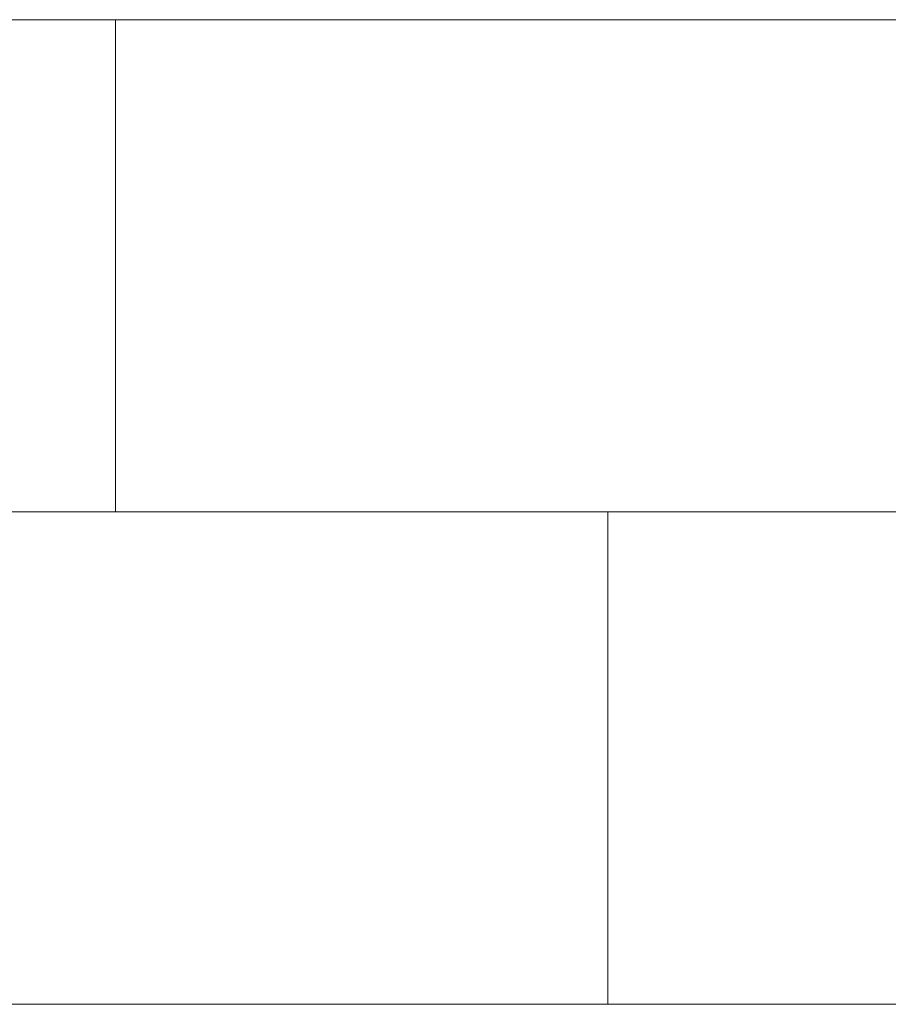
# Model space of a CAD drawing. Header units: millimetres. Extents: x -281 to 121694, y -16481 to 65128.
# Tile 64 of 256: x 12575 to 14162, y 24650 to 26450. Entities that reach past the tile are written whole.
import ezdxf

# ---------------------------------------------------------------- set-up
doc = ezdxf.new("R2010")
doc.units = ezdxf.units.MM
doc.layers.add('A--L$01A__Algemeen', color=7, linetype='Continuous', lineweight=5)
doc.layers.add('A--L82__LosseGebruikersInvent', color=1, linetype='Continuous', lineweight=5)

# ---------------------------------------------------------------- blocks, each defined once
blk = doc.blocks.new('NLRS_82_FU_UN_lab en spoel tafels_gen_kad - labtafel zonder onderkast dxbxh 900x1800x950-49223878-L_80_ 14')
at = {"layer": 'A--L$01A__Algemeen'}
for p, q in [((900, 262.7), (-900, 262.7)), ((-900, 262.7), (-900, -637.3)), ((900, -637.3), (900, 262.7)), ((-900, -637.3), (900, -637.3))]:
    blk.add_line(p, q, dxfattribs=at)
blk = doc.blocks.new('NLRS_82_FU_UN_lab en spoel tafels_gen_kad - labtafel zonder onderkast dxbxh 900x1500x950-49224559-L_80_ 14')
at = {"layer": 'A--L$01A__Algemeen'}
for p, q in [((750, 262.7), (-750, 262.7)), ((-750, 262.7), (-750, -637.3)), ((750, -637.3), (750, 262.7)), ((-750, -637.3), (750, -637.3))]:
    blk.add_line(p, q, dxfattribs=at)
blk = doc.blocks.new('NLRS_82_FU_UN_lab en spoel tafels_gen_kad - labtafel zonder onderkast dxbxh 900x1200x950-V231-L_80_ 14')
at = {"layer": 'A--L$01A__Algemeen'}
for p, q in [((600, 262.7), (-600, 262.7)), ((-600, 262.7), (-600, -637.3)), ((600, -637.3), (600, 262.7)), ((-600, -637.3), (600, -637.3))]:
    blk.add_line(p, q, dxfattribs=at)
blk = doc.blocks.new('NLRS_82_FU_UN_lab en spoel tafels_gen_kad - labtafel zonder onderkast dxbxh 900x1200x950-V404-L_80_ 14')
at = {"layer": 'A--L$01A__Algemeen'}
for p, q in [((600, 262.7), (-600, 262.7)), ((-600, 262.7), (-600, -637.3)), ((-600, -637.3), (600, -637.3))]:
    blk.add_line(p, q, dxfattribs=at)

msp = doc.modelspace()

# ---------------------------------------------------------------- block references
at = {"layer": 'A--L82__LosseGebruikersInvent', "rotation": 180}
for name, p in [('NLRS_82_FU_UN_lab en spoel tafels_gen_kad - labtafel zonder onderkast dxbxh 900x1500x950-49224559-L_80_ 14', (12000, 25812.6)), ('NLRS_82_FU_UN_lab en spoel tafels_gen_kad - labtafel zonder onderkast dxbxh 900x1800x950-49223878-L_80_ 14', (13650, 25812.6))]:
    msp.add_blockref(name, p, dxfattribs=at)
at = {"layer": 'A--L82__LosseGebruikersInvent'}
for name, p in [('NLRS_82_FU_UN_lab en spoel tafels_gen_kad - labtafel zonder onderkast dxbxh 900x1200x950-V231-L_80_ 14', (13050, 25287.2)), ('NLRS_82_FU_UN_lab en spoel tafels_gen_kad - labtafel zonder onderkast dxbxh 900x1200x950-V404-L_80_ 14', (14250, 25287.2))]:
    msp.add_blockref(name, p, dxfattribs=at)

doc.saveas('drawing.dxf')
